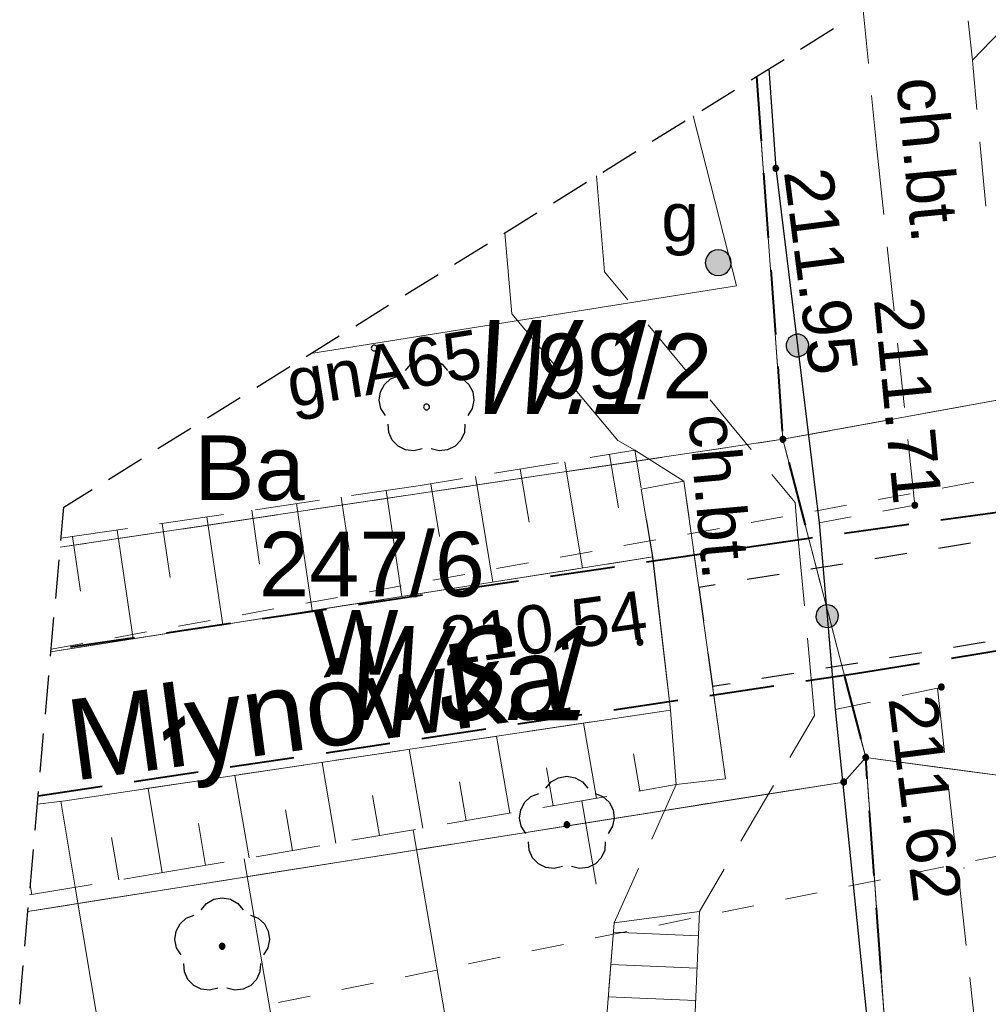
# Model space of a CAD drawing. Header units: metres. Extents: x 7419414 to 7419803, y 5549484 to 5549731.
# Tile 18 of 102: x 7419433 to 7419448, y 5549627 to 5549642. Entities that reach past the tile are written whole.
import ezdxf
from ezdxf.enums import TextEntityAlignment as Align

# ---------------------------------------------------------------- set-up
doc = ezdxf.new("R2010")
doc.units = ezdxf.units.M
doc.header["$MEASUREMENT"] = 0
doc.layers.get('0').update_dxf_attribs({"color": 250})
for name, color, linetype, lineweight in [('EGDE', 7, 'Continuous', 13), ('EGDE_O', 7, 'Continuous', 13), ('EGKK', 82, 'Continuous', 13), ('EGUG', 96, 'Continuous', 13), ('EGUG_O', 96, 'Continuous', 13), ('LINIE ROZGRANICZAJĄCE MPZP', 212, 'Continuous', 0), ('OTKC', 7, 'Continuous', 13), ('OTKC_O', 7, 'Continuous', 13), ('OTKS', 7, 'Continuous', 13), ('OTKZ', 7, 'Continuous', 30), ('OTOO', 7, 'Continuous', 30), ('OTRK', 7, 'Continuous', 13), ('OTRS_O', 7, 'Continuous', 13), ('OTWP', 141, 'Continuous', 13), ('OTWP_O', 141, 'Continuous', 13), ('pomiar słupy', 250, 'Continuous', 0), ('SUGP', 52, 'Continuous', 13), ('SUGP_O', 52, 'Continuous', 13), ('SUGU_O', 52, 'Continuous', 13), ('TABELA', 8, 'Continuous', 0), ('Zakres', 7, 'Continuous', 0)]:
    doc.layers.add(name, color=color, linetype=linetype, lineweight=lineweight)
doc.styles.add('Arial', font='arial.ttf')

msp = doc.modelspace()

# ---------------------------------------------------------------- hatches: boundary and pattern name
at = {"linetype": 'Continuous'}
for points in [[(7419444.64, 5549640.055), (7419444.628, 5549640.057), (7419444.617, 5549640.061), (7419444.608, 5549640.068), (7419444.601, 5549640.077), (7419444.597, 5549640.088), (7419444.595, 5549640.1), (7419444.597, 5549640.112), (7419444.601, 5549640.122), (7419444.608, 5549640.132), (7419444.617, 5549640.139), (7419444.628, 5549640.143), (7419444.64, 5549640.145), (7419444.652, 5549640.143), (7419444.662, 5549640.139), (7419444.672, 5549640.132), (7419444.679, 5549640.122), (7419444.683, 5549640.112), (7419444.685, 5549640.1), (7419444.683, 5549640.088), (7419444.679, 5549640.077), (7419444.672, 5549640.068), (7419444.662, 5549640.061), (7419444.652, 5549640.057)], [(7419443.75, 5549638.44), (7419443.698, 5549638.447), (7419443.65, 5549638.467), (7419443.609, 5549638.499), (7419443.577, 5549638.54), (7419443.557, 5549638.588), (7419443.55, 5549638.64), (7419443.557, 5549638.692), (7419443.577, 5549638.74), (7419443.609, 5549638.781), (7419443.65, 5549638.813), (7419443.698, 5549638.833), (7419443.75, 5549638.84), (7419443.802, 5549638.833), (7419443.85, 5549638.813), (7419443.891, 5549638.781), (7419443.923, 5549638.74), (7419443.943, 5549638.692), (7419443.95, 5549638.64), (7419443.943, 5549638.588), (7419443.923, 5549638.54), (7419443.891, 5549638.499), (7419443.85, 5549638.467), (7419443.802, 5549638.447)], [(7419444.996, 5549637.186), (7419444.951, 5549637.187), (7419444.907, 5549637.199), (7419444.867, 5549637.222), (7419444.835, 5549637.255), (7419444.813, 5549637.295), (7419444.801, 5549637.339), (7419444.802, 5549637.384), (7419444.814, 5549637.428), (7419444.837, 5549637.468), (7419444.87, 5549637.5), (7419444.91, 5549637.522), (7419444.954, 5549637.534), (7419444.999, 5549637.533), (7419445.043, 5549637.521), (7419445.083, 5549637.498), (7419445.115, 5549637.465), (7419445.137, 5549637.425), (7419445.149, 5549637.381), (7419445.148, 5549637.336), (7419445.136, 5549637.292), (7419445.113, 5549637.252), (7419445.08, 5549637.22), (7419445.04, 5549637.198)], [(7419444.996, 5549637.186), (7419444.951, 5549637.187), (7419444.907, 5549637.199), (7419444.867, 5549637.222), (7419444.835, 5549637.255), (7419444.813, 5549637.295), (7419444.801, 5549637.339), (7419444.802, 5549637.384), (7419444.814, 5549637.428), (7419444.837, 5549637.468), (7419444.87, 5549637.5), (7419444.91, 5549637.522), (7419444.954, 5549637.534), (7419444.999, 5549637.533), (7419445.043, 5549637.521), (7419445.083, 5549637.498), (7419445.115, 5549637.465), (7419445.137, 5549637.425), (7419445.149, 5549637.381), (7419445.148, 5549637.336), (7419445.136, 5549637.292), (7419445.113, 5549637.252), (7419445.08, 5549637.22), (7419445.04, 5549637.198)], [(7419444.75, 5549635.865), (7419444.736, 5549635.867), (7419444.724, 5549635.874), (7419444.714, 5549635.884), (7419444.707, 5549635.896), (7419444.705, 5549635.91), (7419444.707, 5549635.924), (7419444.714, 5549635.936), (7419444.724, 5549635.946), (7419444.736, 5549635.953), (7419444.75, 5549635.955), (7419444.764, 5549635.953), (7419444.776, 5549635.946), (7419444.786, 5549635.936), (7419444.793, 5549635.924), (7419444.795, 5549635.91), (7419444.793, 5549635.896), (7419444.786, 5549635.884), (7419444.776, 5549635.874), (7419444.764, 5549635.867)], [(7419446.79, 5549634.845), (7419446.778, 5549634.847), (7419446.767, 5549634.851), (7419446.758, 5549634.858), (7419446.751, 5549634.867), (7419446.747, 5549634.878), (7419446.745, 5549634.89), (7419446.747, 5549634.902), (7419446.751, 5549634.912), (7419446.758, 5549634.922), (7419446.767, 5549634.929), (7419446.778, 5549634.933), (7419446.79, 5549634.935), (7419446.802, 5549634.933), (7419446.812, 5549634.929), (7419446.822, 5549634.922), (7419446.829, 5549634.912), (7419446.833, 5549634.902), (7419446.835, 5549634.89), (7419446.833, 5549634.878), (7419446.829, 5549634.867), (7419446.822, 5549634.858), (7419446.812, 5549634.851), (7419446.802, 5549634.847)], [(7419445.45, 5549633.001), (7419445.404, 5549633.003), (7419445.361, 5549633.016), (7419445.322, 5549633.041), (7419445.292, 5549633.075), (7419445.27, 5549633.115), (7419445.261, 5549633.16), (7419445.263, 5549633.206), (7419445.276, 5549633.249), (7419445.301, 5549633.288), (7419445.335, 5549633.318), (7419445.375, 5549633.34), (7419445.42, 5549633.349), (7419445.466, 5549633.347), (7419445.509, 5549633.334), (7419445.548, 5549633.309), (7419445.578, 5549633.275), (7419445.6, 5549633.235), (7419445.609, 5549633.19), (7419445.607, 5549633.144), (7419445.594, 5549633.101), (7419445.569, 5549633.062), (7419445.535, 5549633.032), (7419445.495, 5549633.01)], [(7419445.45, 5549633.001), (7419445.404, 5549633.003), (7419445.361, 5549633.016), (7419445.322, 5549633.041), (7419445.292, 5549633.075), (7419445.27, 5549633.115), (7419445.261, 5549633.16), (7419445.263, 5549633.206), (7419445.276, 5549633.249), (7419445.301, 5549633.288), (7419445.335, 5549633.318), (7419445.375, 5549633.34), (7419445.42, 5549633.349), (7419445.466, 5549633.347), (7419445.509, 5549633.334), (7419445.548, 5549633.309), (7419445.578, 5549633.275), (7419445.6, 5549633.235), (7419445.609, 5549633.19), (7419445.607, 5549633.144), (7419445.594, 5549633.101), (7419445.569, 5549633.062), (7419445.535, 5549633.032), (7419445.495, 5549633.01)], [(7419442.54, 5549632.725), (7419442.528, 5549632.727), (7419442.518, 5549632.731), (7419442.508, 5549632.738), (7419442.501, 5549632.747), (7419442.497, 5549632.758), (7419442.495, 5549632.77), (7419442.497, 5549632.782), (7419442.501, 5549632.793), (7419442.508, 5549632.802), (7419442.518, 5549632.809), (7419442.528, 5549632.813), (7419442.54, 5549632.815), (7419442.552, 5549632.813), (7419442.562, 5549632.809), (7419442.572, 5549632.802), (7419442.579, 5549632.793), (7419442.583, 5549632.782), (7419442.585, 5549632.77), (7419442.583, 5549632.758), (7419442.579, 5549632.747), (7419442.572, 5549632.738), (7419442.562, 5549632.731), (7419442.552, 5549632.727)], [(7419447.2, 5549632.035), (7419447.188, 5549632.037), (7419447.177, 5549632.041), (7419447.168, 5549632.048), (7419447.161, 5549632.058), (7419447.157, 5549632.068), (7419447.155, 5549632.08), (7419447.157, 5549632.092), (7419447.161, 5549632.103), (7419447.168, 5549632.112), (7419447.177, 5549632.119), (7419447.188, 5549632.123), (7419447.2, 5549632.125), (7419447.212, 5549632.123), (7419447.222, 5549632.119), (7419447.232, 5549632.112), (7419447.239, 5549632.103), (7419447.243, 5549632.092), (7419447.245, 5549632.08), (7419447.243, 5549632.068), (7419447.239, 5549632.058), (7419447.232, 5549632.048), (7419447.222, 5549632.041), (7419447.212, 5549632.037)], [(7419446.03, 5549630.945), (7419446.016, 5549630.947), (7419446.004, 5549630.954), (7419445.994, 5549630.964), (7419445.987, 5549630.976), (7419445.985, 5549630.99), (7419445.987, 5549631.004), (7419445.994, 5549631.016), (7419446.004, 5549631.026), (7419446.016, 5549631.033), (7419446.03, 5549631.035), (7419446.044, 5549631.033), (7419446.056, 5549631.026), (7419446.066, 5549631.016), (7419446.073, 5549631.004), (7419446.075, 5549630.99), (7419446.073, 5549630.976), (7419446.066, 5549630.964), (7419446.056, 5549630.954), (7419446.044, 5549630.947)], [(7419445.69, 5549630.565), (7419445.676, 5549630.567), (7419445.664, 5549630.574), (7419445.654, 5549630.584), (7419445.647, 5549630.596), (7419445.645, 5549630.61), (7419445.647, 5549630.624), (7419445.654, 5549630.636), (7419445.664, 5549630.646), (7419445.676, 5549630.653), (7419445.69, 5549630.655), (7419445.704, 5549630.653), (7419445.716, 5549630.646), (7419445.726, 5549630.636), (7419445.733, 5549630.624), (7419445.735, 5549630.61), (7419445.733, 5549630.596), (7419445.726, 5549630.584), (7419445.716, 5549630.574), (7419445.704, 5549630.567)], [(7419441.41, 5549629.905), (7419441.396, 5549629.907), (7419441.384, 5549629.914), (7419441.374, 5549629.924), (7419441.367, 5549629.936), (7419441.365, 5549629.95), (7419441.367, 5549629.964), (7419441.374, 5549629.976), (7419441.384, 5549629.986), (7419441.396, 5549629.993), (7419441.41, 5549629.995), (7419441.424, 5549629.993), (7419441.436, 5549629.986), (7419441.446, 5549629.976), (7419441.453, 5549629.964), (7419441.455, 5549629.95), (7419441.453, 5549629.936), (7419441.446, 5549629.924), (7419441.436, 5549629.914), (7419441.424, 5549629.907)], [(7419436.08, 5549628.025), (7419436.066, 5549628.027), (7419436.054, 5549628.034), (7419436.044, 5549628.044), (7419436.037, 5549628.056), (7419436.035, 5549628.07), (7419436.037, 5549628.084), (7419436.044, 5549628.096), (7419436.054, 5549628.106), (7419436.066, 5549628.113), (7419436.08, 5549628.115), (7419436.094, 5549628.113), (7419436.106, 5549628.106), (7419436.116, 5549628.096), (7419436.123, 5549628.084), (7419436.125, 5549628.07), (7419436.123, 5549628.056), (7419436.116, 5549628.044), (7419436.106, 5549628.034), (7419436.094, 5549628.027)]]:
    msp.add_hatch(color=0, dxfattribs=at).paths.add_polyline_path(points)

# ---------------------------------------------------------------- linework, layer by layer
at = {"color": 0, "linetype": 'Continuous', "flags": 128}
for points in [[(7419444.595, 5549640.1), (7419444.597, 5549640.088), (7419444.601, 5549640.077), (7419444.608, 5549640.068), (7419444.617, 5549640.061), (7419444.628, 5549640.057), (7419444.64, 5549640.055), (7419444.652, 5549640.057), (7419444.662, 5549640.061), (7419444.672, 5549640.068), (7419444.679, 5549640.077), (7419444.683, 5549640.088), (7419444.685, 5549640.1), (7419444.683, 5549640.112), (7419444.679, 5549640.122), (7419444.672, 5549640.132), (7419444.662, 5549640.139), (7419444.652, 5549640.143), (7419444.64, 5549640.145), (7419444.628, 5549640.143), (7419444.617, 5549640.139), (7419444.608, 5549640.132), (7419444.601, 5549640.122), (7419444.597, 5549640.112), (7419444.595, 5549640.1)], [(7419443.55, 5549638.64), (7419443.557, 5549638.588), (7419443.577, 5549638.54), (7419443.609, 5549638.499), (7419443.65, 5549638.467), (7419443.698, 5549638.447), (7419443.75, 5549638.44), (7419443.802, 5549638.447), (7419443.85, 5549638.467), (7419443.891, 5549638.499), (7419443.923, 5549638.54), (7419443.943, 5549638.588), (7419443.95, 5549638.64), (7419443.943, 5549638.692), (7419443.923, 5549638.74), (7419443.891, 5549638.781), (7419443.85, 5549638.813), (7419443.802, 5549638.833), (7419443.75, 5549638.84), (7419443.698, 5549638.833), (7419443.65, 5549638.813), (7419443.609, 5549638.781), (7419443.577, 5549638.74), (7419443.557, 5549638.692), (7419443.55, 5549638.64)], [(7419444.954, 5549637.534), (7419444.91, 5549637.522), (7419444.87, 5549637.5), (7419444.837, 5549637.468), (7419444.814, 5549637.428), (7419444.802, 5549637.384), (7419444.801, 5549637.339), (7419444.813, 5549637.295), (7419444.835, 5549637.255), (7419444.867, 5549637.222), (7419444.907, 5549637.199), (7419444.951, 5549637.187), (7419444.996, 5549637.186), (7419445.04, 5549637.198), (7419445.08, 5549637.22), (7419445.113, 5549637.252), (7419445.136, 5549637.292), (7419445.148, 5549637.336), (7419445.149, 5549637.381), (7419445.137, 5549637.425), (7419445.115, 5549637.465), (7419445.083, 5549637.498), (7419445.043, 5549637.521), (7419444.999, 5549637.533), (7419444.954, 5549637.534)], [(7419444.954, 5549637.534), (7419444.91, 5549637.522), (7419444.87, 5549637.5), (7419444.837, 5549637.468), (7419444.814, 5549637.428), (7419444.802, 5549637.384), (7419444.801, 5549637.339), (7419444.813, 5549637.295), (7419444.835, 5549637.255), (7419444.867, 5549637.222), (7419444.907, 5549637.199), (7419444.951, 5549637.187), (7419444.996, 5549637.186), (7419445.04, 5549637.198), (7419445.08, 5549637.22), (7419445.113, 5549637.252), (7419445.136, 5549637.292), (7419445.148, 5549637.336), (7419445.149, 5549637.381), (7419445.137, 5549637.425), (7419445.115, 5549637.465), (7419445.083, 5549637.498), (7419445.043, 5549637.521), (7419444.999, 5549637.533), (7419444.954, 5549637.534)], [(7419444.75, 5549635.865), (7419444.764, 5549635.867), (7419444.776, 5549635.874), (7419444.786, 5549635.884), (7419444.793, 5549635.896), (7419444.795, 5549635.91), (7419444.793, 5549635.924), (7419444.786, 5549635.936), (7419444.776, 5549635.946), (7419444.764, 5549635.953), (7419444.75, 5549635.955), (7419444.736, 5549635.953), (7419444.724, 5549635.946), (7419444.714, 5549635.936), (7419444.707, 5549635.924), (7419444.705, 5549635.91), (7419444.707, 5549635.896), (7419444.714, 5549635.884), (7419444.724, 5549635.874), (7419444.736, 5549635.867), (7419444.75, 5549635.865)], [(7419446.745, 5549634.89), (7419446.747, 5549634.878), (7419446.751, 5549634.867), (7419446.758, 5549634.858), (7419446.767, 5549634.851), (7419446.778, 5549634.847), (7419446.79, 5549634.845), (7419446.802, 5549634.847), (7419446.812, 5549634.851), (7419446.822, 5549634.858), (7419446.829, 5549634.867), (7419446.833, 5549634.878), (7419446.835, 5549634.89), (7419446.833, 5549634.902), (7419446.829, 5549634.912), (7419446.822, 5549634.922), (7419446.812, 5549634.929), (7419446.802, 5549634.933), (7419446.79, 5549634.935), (7419446.778, 5549634.933), (7419446.767, 5549634.929), (7419446.758, 5549634.922), (7419446.751, 5549634.912), (7419446.747, 5549634.902), (7419446.745, 5549634.89)], [(7419445.42, 5549633.349), (7419445.375, 5549633.34), (7419445.335, 5549633.318), (7419445.301, 5549633.288), (7419445.276, 5549633.249), (7419445.263, 5549633.206), (7419445.261, 5549633.16), (7419445.27, 5549633.115), (7419445.292, 5549633.075), (7419445.322, 5549633.041), (7419445.361, 5549633.016), (7419445.404, 5549633.003), (7419445.45, 5549633.001), (7419445.495, 5549633.01), (7419445.535, 5549633.032), (7419445.569, 5549633.062), (7419445.594, 5549633.101), (7419445.607, 5549633.144), (7419445.609, 5549633.19), (7419445.6, 5549633.235), (7419445.578, 5549633.275), (7419445.548, 5549633.309), (7419445.509, 5549633.334), (7419445.466, 5549633.347), (7419445.42, 5549633.349)], [(7419445.42, 5549633.349), (7419445.375, 5549633.34), (7419445.335, 5549633.318), (7419445.301, 5549633.288), (7419445.276, 5549633.249), (7419445.263, 5549633.206), (7419445.261, 5549633.16), (7419445.27, 5549633.115), (7419445.292, 5549633.075), (7419445.322, 5549633.041), (7419445.361, 5549633.016), (7419445.404, 5549633.003), (7419445.45, 5549633.001), (7419445.495, 5549633.01), (7419445.535, 5549633.032), (7419445.569, 5549633.062), (7419445.594, 5549633.101), (7419445.607, 5549633.144), (7419445.609, 5549633.19), (7419445.6, 5549633.235), (7419445.578, 5549633.275), (7419445.548, 5549633.309), (7419445.509, 5549633.334), (7419445.466, 5549633.347), (7419445.42, 5549633.349)], [(7419442.495, 5549632.77), (7419442.497, 5549632.758), (7419442.501, 5549632.747), (7419442.508, 5549632.738), (7419442.518, 5549632.731), (7419442.528, 5549632.727), (7419442.54, 5549632.725), (7419442.552, 5549632.727), (7419442.562, 5549632.731), (7419442.572, 5549632.738), (7419442.579, 5549632.747), (7419442.583, 5549632.758), (7419442.585, 5549632.77), (7419442.583, 5549632.782), (7419442.579, 5549632.793), (7419442.572, 5549632.802), (7419442.562, 5549632.809), (7419442.552, 5549632.813), (7419442.54, 5549632.815), (7419442.528, 5549632.813), (7419442.518, 5549632.809), (7419442.508, 5549632.802), (7419442.501, 5549632.793), (7419442.497, 5549632.782), (7419442.495, 5549632.77)], [(7419447.155, 5549632.08), (7419447.157, 5549632.068), (7419447.161, 5549632.058), (7419447.168, 5549632.048), (7419447.177, 5549632.041), (7419447.188, 5549632.037), (7419447.2, 5549632.035), (7419447.212, 5549632.037), (7419447.222, 5549632.041), (7419447.232, 5549632.048), (7419447.239, 5549632.058), (7419447.243, 5549632.068), (7419447.245, 5549632.08), (7419447.243, 5549632.092), (7419447.239, 5549632.103), (7419447.232, 5549632.112), (7419447.222, 5549632.119), (7419447.212, 5549632.123), (7419447.2, 5549632.125), (7419447.188, 5549632.123), (7419447.177, 5549632.119), (7419447.168, 5549632.112), (7419447.161, 5549632.103), (7419447.157, 5549632.092), (7419447.155, 5549632.08)], [(7419446.03, 5549630.945), (7419446.044, 5549630.947), (7419446.056, 5549630.954), (7419446.066, 5549630.964), (7419446.073, 5549630.976), (7419446.075, 5549630.99), (7419446.073, 5549631.004), (7419446.066, 5549631.016), (7419446.056, 5549631.026), (7419446.044, 5549631.033), (7419446.03, 5549631.035), (7419446.016, 5549631.033), (7419446.004, 5549631.026), (7419445.994, 5549631.016), (7419445.987, 5549631.004), (7419445.985, 5549630.99), (7419445.987, 5549630.976), (7419445.994, 5549630.964), (7419446.004, 5549630.954), (7419446.016, 5549630.947), (7419446.03, 5549630.945)], [(7419445.69, 5549630.565), (7419445.704, 5549630.567), (7419445.716, 5549630.574), (7419445.726, 5549630.584), (7419445.733, 5549630.596), (7419445.735, 5549630.61), (7419445.733, 5549630.624), (7419445.726, 5549630.636), (7419445.716, 5549630.646), (7419445.704, 5549630.653), (7419445.69, 5549630.655), (7419445.676, 5549630.653), (7419445.664, 5549630.646), (7419445.654, 5549630.636), (7419445.647, 5549630.624), (7419445.645, 5549630.61), (7419445.647, 5549630.596), (7419445.654, 5549630.584), (7419445.664, 5549630.574), (7419445.676, 5549630.567), (7419445.69, 5549630.565)], [(7419441.41, 5549629.905), (7419441.424, 5549629.907), (7419441.436, 5549629.914), (7419441.446, 5549629.924), (7419441.453, 5549629.936), (7419441.455, 5549629.95), (7419441.453, 5549629.964), (7419441.446, 5549629.976), (7419441.436, 5549629.986), (7419441.424, 5549629.993), (7419441.41, 5549629.995), (7419441.396, 5549629.993), (7419441.384, 5549629.986), (7419441.374, 5549629.976), (7419441.367, 5549629.964), (7419441.365, 5549629.95), (7419441.367, 5549629.936), (7419441.374, 5549629.924), (7419441.384, 5549629.914), (7419441.396, 5549629.907), (7419441.41, 5549629.905)], [(7419436.08, 5549628.025), (7419436.094, 5549628.027), (7419436.106, 5549628.034), (7419436.116, 5549628.044), (7419436.123, 5549628.056), (7419436.125, 5549628.07), (7419436.123, 5549628.084), (7419436.116, 5549628.096), (7419436.106, 5549628.106), (7419436.094, 5549628.113), (7419436.08, 5549628.115), (7419436.066, 5549628.113), (7419436.054, 5549628.106), (7419436.044, 5549628.096), (7419436.037, 5549628.084), (7419436.035, 5549628.07), (7419436.037, 5549628.056), (7419436.044, 5549628.044), (7419436.054, 5549628.034), (7419436.066, 5549628.027), (7419436.08, 5549628.025)]]:
    msp.add_lwpolyline(points, close=True, dxfattribs=at)
at = {"color": 0, "flags": 128}
for points in [[(7419438.385, 5549637.32), (7419438.387, 5549637.308), (7419438.391, 5549637.298), (7419438.398, 5549637.288), (7419438.407, 5549637.281), (7419438.418, 5549637.277), (7419438.43, 5549637.275), (7419438.442, 5549637.277), (7419438.452, 5549637.281), (7419438.462, 5549637.288), (7419438.469, 5549637.298), (7419438.473, 5549637.308), (7419438.475, 5549637.32), (7419438.473, 5549637.332), (7419438.469, 5549637.343), (7419438.462, 5549637.352), (7419438.452, 5549637.359), (7419438.442, 5549637.363), (7419438.43, 5549637.365), (7419438.418, 5549637.363), (7419438.407, 5549637.359), (7419438.398, 5549637.352), (7419438.391, 5549637.343), (7419438.387, 5549637.332), (7419438.385, 5549637.32)], [(7419438.916, 5549636.973), (7419438.999, 5549637.073), (7419439.112, 5549637.137), (7419439.24, 5549637.16), (7419439.368, 5549637.137), (7419439.481, 5549637.073), (7419439.564, 5549636.973)], [(7419438.604, 5549636.276), (7419438.535, 5549636.386), (7419438.509, 5549636.513), (7419438.527, 5549636.642), (7419438.588, 5549636.757), (7419438.684, 5549636.844), (7419438.804, 5549636.892)], [(7419439.676, 5549636.892), (7419439.796, 5549636.844), (7419439.892, 5549636.757), (7419439.953, 5549636.642), (7419439.971, 5549636.513), (7419439.945, 5549636.386), (7419439.876, 5549636.276)], [(7419439.24, 5549636.365), (7419439.254, 5549636.367), (7419439.266, 5549636.374), (7419439.276, 5549636.384), (7419439.283, 5549636.396), (7419439.285, 5549636.41), (7419439.283, 5549636.424), (7419439.276, 5549636.436), (7419439.266, 5549636.446), (7419439.254, 5549636.453), (7419439.24, 5549636.455), (7419439.226, 5549636.453), (7419439.214, 5549636.446), (7419439.204, 5549636.436), (7419439.197, 5549636.424), (7419439.195, 5549636.41), (7419439.197, 5549636.396), (7419439.204, 5549636.384), (7419439.214, 5549636.374), (7419439.226, 5549636.367), (7419439.24, 5549636.365)], [(7419439.171, 5549635.764), (7419439.045, 5549635.732), (7419438.916, 5549635.746), (7419438.799, 5549635.803), (7419438.709, 5549635.897), (7419438.656, 5549636.015), (7419438.647, 5549636.145)], [(7419439.833, 5549636.145), (7419439.824, 5549636.015), (7419439.771, 5549635.897), (7419439.681, 5549635.803), (7419439.564, 5549635.746), (7419439.435, 5549635.732), (7419439.309, 5549635.764)]]:
    msp.add_lwpolyline(points, dxfattribs=at)
at = {"color": 0, "linetype": 'Continuous', "flags": 128}
for points in [[(7419441.086, 5549630.513), (7419441.169, 5549630.613), (7419441.282, 5549630.677), (7419441.41, 5549630.7), (7419441.538, 5549630.677), (7419441.651, 5549630.613), (7419441.734, 5549630.513)], [(7419440.774, 5549629.816), (7419440.705, 5549629.926), (7419440.679, 5549630.053), (7419440.697, 5549630.182), (7419440.758, 5549630.297), (7419440.854, 5549630.384), (7419440.974, 5549630.432)], [(7419441.846, 5549630.432), (7419441.966, 5549630.384), (7419442.062, 5549630.297), (7419442.123, 5549630.182), (7419442.141, 5549630.053), (7419442.115, 5549629.926), (7419442.046, 5549629.816)], [(7419441.341, 5549629.304), (7419441.215, 5549629.272), (7419441.086, 5549629.286), (7419440.969, 5549629.343), (7419440.879, 5549629.437), (7419440.826, 5549629.555), (7419440.817, 5549629.685)], [(7419442.003, 5549629.685), (7419441.994, 5549629.555), (7419441.941, 5549629.437), (7419441.851, 5549629.343), (7419441.734, 5549629.286), (7419441.605, 5549629.272), (7419441.479, 5549629.304)], [(7419435.756, 5549628.633), (7419435.839, 5549628.733), (7419435.952, 5549628.797), (7419436.08, 5549628.82), (7419436.208, 5549628.797), (7419436.321, 5549628.733), (7419436.404, 5549628.633)], [(7419435.444, 5549627.936), (7419435.375, 5549628.046), (7419435.349, 5549628.173), (7419435.367, 5549628.302), (7419435.428, 5549628.417), (7419435.524, 5549628.504), (7419435.644, 5549628.552)], [(7419436.516, 5549628.552), (7419436.636, 5549628.504), (7419436.732, 5549628.417), (7419436.793, 5549628.302), (7419436.811, 5549628.173), (7419436.785, 5549628.046), (7419436.716, 5549627.936)], [(7419436.011, 5549627.424), (7419435.885, 5549627.392), (7419435.756, 5549627.406), (7419435.639, 5549627.463), (7419435.549, 5549627.557), (7419435.496, 5549627.675), (7419435.487, 5549627.805)], [(7419436.673, 5549627.805), (7419436.664, 5549627.675), (7419436.611, 5549627.557), (7419436.521, 5549627.463), (7419436.404, 5549627.406), (7419436.275, 5549627.392), (7419436.149, 5549627.424)]]:
    msp.add_lwpolyline(points, dxfattribs=at)
at = {"layer": 'EGDE', "color": 250, "linetype": 'Continuous', "lineweight": 0, "flags": 128}
for points in [[(7419624.854, 5549673.89), (7419624.8, 5549673.88), (7419598.8, 5549667.39), (7419587.56, 5549665.21), (7419575.48, 5549664.19), (7419564.39, 5549662.19), (7419563.19, 5549661.96), (7419553.44, 5549661.25), (7419525.33, 5549656.97), (7419518.53, 5549654.85), (7419502.4, 5549649.81), (7419472.27, 5549640.92), (7419444.75, 5549635.91), (7419446.03, 5549630.99), (7419462.45, 5549628.77), (7419462.29, 5549628.43), (7419509.38, 5549641.39), (7419528.76, 5549648.51), (7419538.53, 5549652.48), (7419556.13, 5549655.93), (7419588.38, 5549660.2), (7419606.85, 5549663.64), (7419614.77, 5549665.7), (7419624.134, 5549667.767)], [(7419444.344, 5549641.521), (7419444.75, 5549635.91), (7419472.27, 5549640.92), (7419502.4, 5549649.81), (7419518.53, 5549654.85), (7419505.87, 5549656.71), (7419494.738, 5549662.264)], [(7419622.687, 5549655.462), (7419619.81, 5549655.03), (7419609.66, 5549653.24), (7419589.07, 5549649.42), (7419557.7, 5549643.96), (7419540.13, 5549643.06), (7419523.27, 5549643.29), (7419509.38, 5549641.39), (7419462.29, 5549628.43), (7419462.45, 5549628.77), (7419446.03, 5549630.99), (7419446.66, 5549622.15), (7419435.73, 5549501.644)], [(7419433.575, 5549634.241), (7419444.75, 5549635.91), (7419444.344, 5549641.521)], [(7419433.076, 5549628.608), (7419445.69, 5549630.61), (7419446.03, 5549630.99), (7419444.75, 5549635.91), (7419433.575, 5549634.241)], [(7419435.73, 5549501.644), (7419446.66, 5549622.15), (7419446.03, 5549630.99), (7419445.69, 5549630.61), (7419433.076, 5549628.608)]]:
    msp.add_lwpolyline(points, dxfattribs=at)
at = {"layer": 'EGKK', "color": 82, "linetype": 'Continuous', "lineweight": 13}
for p, q in [((7419448.426, 5549636.579), (7419446.95, 5549636.311)), ((7419446.458, 5549636.221), (7419444.75, 5549635.91)), ((7419444.75, 5549635.91), (7419443.366, 5549635.703)), ((7419442.871, 5549635.629), (7419441.388, 5549635.408)), ((7419440.893, 5549635.334), (7419439.41, 5549635.113)), ((7419438.915, 5549635.039), (7419437.432, 5549634.817)), ((7419436.937, 5549634.743), (7419435.454, 5549634.522)), ((7419434.959, 5549634.448), (7419433.575, 5549634.241)), ((7419445.69, 5549630.61), (7419446.03, 5549630.99)), ((7419446.03, 5549630.99), (7419447.055, 5549630.851)), ((7419447.551, 5549630.784), (7419449.037, 5549630.583)), ((7419444.568, 5549630.432), (7419445.69, 5549630.61)), ((7419442.593, 5549630.118), (7419444.074, 5549630.353)), ((7419440.617, 5549629.805), (7419442.099, 5549630.04)), ((7419438.642, 5549629.491), (7419440.123, 5549629.726)), ((7419436.667, 5549629.178), (7419438.148, 5549629.413)), ((7419434.692, 5549628.864), (7419436.173, 5549629.099)), ((7419433.076, 5549628.608), (7419434.198, 5549628.786))]:
    msp.add_line(p, q, dxfattribs=at)
at = {"layer": 'EGUG', "color": 96, "linetype": 'Continuous', "lineweight": 13}
for p, q in [((7419444.384, 5549640.959), (7419444.344, 5549641.521)), ((7419444.344, 5549641.521), (7419444.384, 5549640.959)), ((7419444.457, 5549639.962), (7419444.42, 5549640.461)), ((7419444.42, 5549640.461), (7419444.457, 5549639.962)), ((7419444.529, 5549638.965), (7419444.493, 5549639.463)), ((7419444.493, 5549639.463), (7419444.529, 5549638.965)), ((7419444.601, 5549637.967), (7419444.565, 5549638.466)), ((7419444.565, 5549638.466), (7419444.601, 5549637.967)), ((7419444.673, 5549636.97), (7419444.637, 5549637.469)), ((7419444.637, 5549637.469), (7419444.673, 5549636.97)), ((7419444.75, 5549635.91), (7419444.709, 5549636.471)), ((7419444.709, 5549636.471), (7419444.75, 5549635.91)), ((7419447.442, 5549636.4), (7419446.95, 5549636.311)), ((7419446.95, 5549636.311), (7419447.442, 5549636.4)), ((7419446.458, 5549636.221), (7419445.966, 5549636.131)), ((7419445.966, 5549636.131), (7419446.458, 5549636.221)), ((7419445.474, 5549636.042), (7419444.75, 5549635.91)), ((7419444.75, 5549635.91), (7419445.474, 5549636.042)), ((7419444.355, 5549635.851), (7419444.75, 5549635.91)), ((7419444.75, 5549635.91), (7419444.355, 5549635.851)), ((7419444.75, 5549635.91), (7419444.823, 5549635.628)), ((7419444.823, 5549635.628), (7419444.75, 5549635.91)), ((7419443.366, 5549635.703), (7419443.86, 5549635.777)), ((7419443.86, 5549635.777), (7419443.366, 5549635.703)), ((7419442.377, 5549635.556), (7419442.871, 5549635.629)), ((7419442.871, 5549635.629), (7419442.377, 5549635.556)), ((7419441.388, 5549635.408), (7419441.882, 5549635.482)), ((7419441.882, 5549635.482), (7419441.388, 5549635.408)), ((7419440.399, 5549635.26), (7419440.893, 5549635.334)), ((7419440.893, 5549635.334), (7419440.399, 5549635.26)), ((7419439.41, 5549635.113), (7419439.904, 5549635.186)), ((7419439.904, 5549635.186), (7419439.41, 5549635.113)), ((7419444.949, 5549635.144), (7419445.075, 5549634.66)), ((7419445.075, 5549634.66), (7419444.949, 5549635.144)), ((7419438.421, 5549634.965), (7419438.915, 5549635.039)), ((7419438.915, 5549635.039), (7419438.421, 5549634.965)), ((7419437.432, 5549634.817), (7419437.926, 5549634.891)), ((7419437.926, 5549634.891), (7419437.432, 5549634.817)), ((7419436.443, 5549634.67), (7419436.937, 5549634.743)), ((7419436.937, 5549634.743), (7419436.443, 5549634.67)), ((7419435.454, 5549634.522), (7419435.948, 5549634.596)), ((7419435.948, 5549634.596), (7419435.454, 5549634.522)), ((7419434.465, 5549634.374), (7419434.959, 5549634.448)), ((7419434.959, 5549634.448), (7419434.465, 5549634.374)), ((7419433.575, 5549634.241), (7419433.97, 5549634.3)), ((7419433.97, 5549634.3), (7419433.575, 5549634.241)), ((7419445.201, 5549634.176), (7419445.327, 5549633.692)), ((7419445.327, 5549633.692), (7419445.201, 5549634.176)), ((7419445.453, 5549633.208), (7419445.579, 5549632.724)), ((7419445.579, 5549632.724), (7419445.453, 5549633.208)), ((7419445.705, 5549632.24), (7419445.831, 5549631.756)), ((7419445.831, 5549631.756), (7419445.705, 5549632.24)), ((7419445.957, 5549631.272), (7419446.03, 5549630.99)), ((7419446.03, 5549630.99), (7419445.957, 5549631.272)), ((7419446.03, 5549630.99), (7419445.69, 5549630.61)), ((7419445.69, 5549630.61), (7419446.03, 5549630.99)), ((7419446.03, 5549630.99), (7419446.56, 5549630.918)), ((7419446.078, 5549630.311), (7419446.03, 5549630.99)), ((7419446.56, 5549630.918), (7419446.03, 5549630.99)), ((7419446.03, 5549630.99), (7419446.078, 5549630.311)), ((7419447.055, 5549630.851), (7419447.551, 5549630.784)), ((7419447.551, 5549630.784), (7419447.055, 5549630.851)), ((7419445.69, 5549630.61), (7419445.062, 5549630.51)), ((7419445.062, 5549630.51), (7419445.69, 5549630.61)), ((7419444.568, 5549630.432), (7419444.074, 5549630.353)), ((7419444.074, 5549630.353), (7419444.568, 5549630.432)), ((7419443.58, 5549630.275), (7419443.086, 5549630.197)), ((7419443.086, 5549630.197), (7419443.58, 5549630.275)), ((7419442.593, 5549630.118), (7419442.099, 5549630.04)), ((7419442.099, 5549630.04), (7419442.593, 5549630.118)), ((7419441.605, 5549629.962), (7419441.111, 5549629.883)), ((7419441.111, 5549629.883), (7419441.605, 5549629.962)), ((7419440.617, 5549629.805), (7419440.123, 5549629.726)), ((7419440.123, 5549629.726), (7419440.617, 5549629.805)), ((7419446.15, 5549629.313), (7419446.114, 5549629.812)), ((7419446.114, 5549629.812), (7419446.15, 5549629.313)), ((7419439.63, 5549629.648), (7419439.136, 5549629.57)), ((7419439.136, 5549629.57), (7419439.63, 5549629.648)), ((7419438.642, 5549629.491), (7419438.148, 5549629.413)), ((7419438.148, 5549629.413), (7419438.642, 5549629.491)), ((7419437.654, 5549629.334), (7419437.161, 5549629.256)), ((7419437.161, 5549629.256), (7419437.654, 5549629.334)), ((7419436.667, 5549629.178), (7419436.173, 5549629.099)), ((7419436.173, 5549629.099), (7419436.667, 5549629.178)), ((7419435.679, 5549629.021), (7419435.185, 5549628.943)), ((7419435.185, 5549628.943), (7419435.679, 5549629.021)), ((7419434.692, 5549628.864), (7419434.198, 5549628.786)), ((7419434.198, 5549628.786), (7419434.692, 5549628.864)), ((7419446.221, 5549628.316), (7419446.185, 5549628.814)), ((7419446.185, 5549628.814), (7419446.221, 5549628.316)), ((7419433.704, 5549628.707), (7419433.076, 5549628.608)), ((7419433.076, 5549628.608), (7419433.704, 5549628.707)), ((7419446.292, 5549627.318), (7419446.256, 5549627.817)), ((7419446.256, 5549627.817), (7419446.292, 5549627.318))]:
    msp.add_line(p, q, dxfattribs=at)
at = {"layer": 'LINIE ROZGRANICZAJĄCE MPZP', "color": 212, "linetype": 'Continuous', "lineweight": 40}
for p, q in [((7419444.344, 5549641.521), (7419444.416, 5549640.523)), ((7419444.452, 5549640.025), (7419444.524, 5549639.027)), ((7419444.561, 5549638.529), (7419444.633, 5549637.531)), ((7419444.669, 5549637.033), (7419444.741, 5549636.035)), ((7419444.844, 5549635.548), (7419445.096, 5549634.58)), ((7419448.181, 5549634.795), (7419447.19, 5549634.658)), ((7419446.695, 5549634.59), (7419445.704, 5549634.453)), ((7419445.113, 5549634.372), (7419444.124, 5549634.226)), ((7419445.209, 5549634.385), (7419445.113, 5549634.372)), ((7419443.629, 5549634.153), (7419442.64, 5549634.007)), ((7419442.145, 5549633.934), (7419441.156, 5549633.789)), ((7419440.661, 5549633.716), (7419439.672, 5549633.57)), ((7419439.177, 5549633.497), (7419438.188, 5549633.351)), ((7419437.693, 5549633.278), (7419436.704, 5549633.132)), ((7419436.209, 5549633.06), (7419435.22, 5549632.914)), ((7419434.725, 5549632.841), (7419433.736, 5549632.695)), ((7419447.355, 5549632.527), (7419448.342, 5549632.687)), ((7419445.875, 5549632.287), (7419446.862, 5549632.447)), ((7419445.103, 5549632.172), (7419445.875, 5549632.287)), ((7419445.704, 5549632.243), (7419445.956, 5549631.275)), ((7419443.619, 5549631.95), (7419444.608, 5549632.098)), ((7419442.136, 5549631.728), (7419443.125, 5549631.876)), ((7419440.652, 5549631.507), (7419441.641, 5549631.655)), ((7419439.168, 5549631.285), (7419440.157, 5549631.433)), ((7419437.685, 5549631.063), (7419438.674, 5549631.211)), ((7419436.201, 5549630.842), (7419437.19, 5549630.989)), ((7419446.054, 5549630.661), (7419446.03, 5549630.99)), ((7419434.718, 5549630.62), (7419435.707, 5549630.768)), ((7419433.234, 5549630.398), (7419434.223, 5549630.546)), ((7419446.161, 5549629.165), (7419446.09, 5549630.162)), ((7419446.269, 5549627.668), (7419446.197, 5549628.666))]:
    msp.add_line(p, q, dxfattribs=at)
at = {"layer": 'OTKC', "color": 250, "linetype": 'Continuous', "lineweight": 13}
for p, q in [((7419445.992, 5549642.545), (7419446.072, 5549641.721)), ((7419448.41, 5549642.53), (7419447.68, 5549641.77)), ((7419447.68, 5549641.77), (7419447.616, 5549642.378)), ((7419447.68, 5549641.77), (7419447.616, 5549642.378)), ((7419447.69, 5549641.65), (7419447.68, 5549641.77)), ((7419447.749, 5549641.008), (7419447.69, 5549641.65)), ((7419446.12, 5549641.224), (7419446.2, 5549640.4)), ((7419447.887, 5549639.514), (7419447.795, 5549640.51)), ((7419446.2, 5549640.4), (7419446.309, 5549639.385)), ((7419441.869, 5549639.982), (7419441.99, 5549638.5)), ((7419440.56, 5549637.85), (7419440.449, 5549639.1)), ((7419446.362, 5549638.888), (7419446.468, 5549637.894)), ((7419441.99, 5549638.5), (7419442.35, 5549638.064)), ((7419441.22, 5549637.062), (7419440.56, 5549637.85)), ((7419442.669, 5549637.679), (7419443.306, 5549636.908)), ((7419446.522, 5549637.396), (7419446.628, 5549636.402)), ((7419442.2, 5549635.89), (7419441.54, 5549636.678)), ((7419443.624, 5549636.522), (7419444.261, 5549635.751)), ((7419442.46, 5549635.74), (7419442.2, 5549635.89)), ((7419446.681, 5549635.905), (7419446.79, 5549634.89)), ((7419443.22, 5549635.26), (7419442.46, 5549635.74)), ((7419444.58, 5549635.366), (7419444.94, 5549634.93)), ((7419443.3, 5549634.688), (7419443.22, 5549635.26)), ((7419444.94, 5549634.93), (7419444.97, 5549634.53)), ((7419446.79, 5549634.89), (7419446.296, 5549634.8)), ((7419445.804, 5549634.71), (7419445.31, 5549634.62)), ((7419444.97, 5549634.53), (7419445.082, 5549633.334)), ((7419445.31, 5549634.62), (7419445.413, 5549633.424)), ((7419443.45, 5549633.62), (7419443.37, 5549634.192)), ((7419443.521, 5549633.103), (7419443.45, 5549633.62)), ((7419445.457, 5549632.926), (7419445.56, 5549631.73)), ((7419445.128, 5549632.836), (7419445.24, 5549631.64)), ((7419443.66, 5549632.09), (7419443.589, 5549632.607)), ((7419443.86, 5549630.66), (7419443.66, 5549632.09)), ((7419446.595, 5549631.946), (7419447.14, 5549632.06)), ((7419447.14, 5549632.06), (7419447.251, 5549631.065)), ((7419445.56, 5549631.73), (7419446.105, 5549631.844)), ((7419445.24, 5549631.64), (7419444.857, 5549630.987)), ((7419442.722, 5549629.728), (7419443.1, 5549630.57)), ((7419443.1, 5549630.57), (7419443.86, 5549630.66)), ((7419444.603, 5549630.556), (7419444.097, 5549629.694)), ((7419447.307, 5549630.569), (7419447.418, 5549629.575)), ((7419442.14, 5549628.43), (7419442.518, 5549629.272)), ((7419443.843, 5549629.263), (7419443.46, 5549628.61)), ((7419447.474, 5549629.078), (7419447.585, 5549628.084)), ((7419443.46, 5549628.61), (7419442.14, 5549628.43)), ((7419447.641, 5549627.587), (7419447.752, 5549626.593))]:
    msp.add_line(p, q, dxfattribs=at)
msp.add_point((7419447.55, 5549629.28), dxfattribs=at)
at = {"layer": 'OTKS', "color": 250, "linetype": 'Continuous', "lineweight": 13}
for p, q in [((7419442.129, 5549628.286), (7419443.443, 5549628.229)), ((7419442.089, 5549627.787), (7419443.422, 5549627.73)), ((7419442.05, 5549627.289), (7419443.4, 5549627.23))]:
    msp.add_line(p, q, dxfattribs=at)
at = {"layer": 'OTKS', "color": 250, "linetype": 'Continuous', "lineweight": 13, "flags": 128}
msp.add_lwpolyline([(7419442.01, 5549625.68), (7419441.94, 5549625.89), (7419442.14, 5549628.43), (7419443.46, 5549628.61), (7419443.34, 5549625.85), (7419442.01, 5549625.68)], close=True, dxfattribs=at)
at = {"layer": 'OTKZ', "color": 250, "linetype": 'Continuous', "lineweight": 30}
for p, q in [((7419447.652, 5549634.302), (7419447.158, 5549634.222)), ((7419446.665, 5549634.142), (7419446.171, 5549634.062)), ((7419445.677, 5549633.981), (7419445.184, 5549633.901)), ((7419444.69, 5549633.821), (7419444.197, 5549633.741)), ((7419443.703, 5549633.661), (7419443.45, 5549633.62)), ((7419443.45, 5549633.62), (7419443.521, 5549633.103)), ((7419447.387, 5549632.695), (7419447.88, 5549632.775)), ((7419443.589, 5549632.607), (7419443.66, 5549632.09)), ((7419446.4, 5549632.535), (7419446.893, 5549632.615)), ((7419445.413, 5549632.374), (7419445.906, 5549632.454)), ((7419444.425, 5549632.214), (7419444.919, 5549632.294)), ((7419443.66, 5549632.09), (7419443.932, 5549632.134))]:
    msp.add_line(p, q, dxfattribs=at)
at = {"layer": 'OTOO', "color": 250, "linetype": 'Continuous', "lineweight": 30, "flags": 128}
msp.add_lwpolyline([(7419444.531, 5549641.637), (7419444.64, 5549640.1), (7419445.31, 5549634.62), (7419445.56, 5549631.73), (7419446.709, 5549620.537), (7419439.169, 5549543.807), (7419438.208, 5549533.587), (7419436.896, 5549520.462), (7419436.501, 5549516.719)], dxfattribs=at)
at = {"layer": 'OTOO', "color": 250, "linetype": 'Continuous', "lineweight": 13, "flags": 128}
msp.add_lwpolyline([(7419443.86, 5549630.66), (7419443.1, 5549630.57), (7419443.01, 5549631.72), (7419442.73, 5549634.13), (7419442.56, 5549635.14), (7419443.22, 5549635.26), (7419443.45, 5549633.62), (7419443.86, 5549630.66)], close=True, dxfattribs=at)
at = {"layer": 'OTRK', "color": 250, "linetype": 'Continuous', "lineweight": 13}
for p, q in [((7419441.772, 5549635.627), (7419442.46, 5549635.74)), ((7419442.46, 5549635.74), (7419442.558, 5549635.161)), ((7419442.071, 5549635.676), (7419442.206, 5549634.852)), ((7419440.292, 5549635.384), (7419441.278, 5549635.546)), ((7419440.689, 5549635.449), (7419440.824, 5549634.629)), ((7419441.65, 5549633.918), (7419441.38, 5549635.563)), ((7419439.11, 5549635.19), (7419439.798, 5549635.303)), ((7419440.266, 5549633.7), (7419439.998, 5549635.336)), ((7419438.08, 5549635.039), (7419439.11, 5549635.19)), ((7419439.307, 5549635.222), (7419439.441, 5549634.407)), ((7419437.921, 5549635.015), (7419438.042, 5549634.192)), ((7419438.855, 5549633.478), (7419438.614, 5549635.117)), ((7419436.596, 5549634.821), (7419437.585, 5549634.966)), ((7419437.471, 5549633.26), (7419437.228, 5549634.914)), ((7419435.112, 5549634.603), (7419436.101, 5549634.748)), ((7419436.088, 5549633.042), (7419435.843, 5549634.71)), ((7419436.536, 5549634.812), (7419436.658, 5549633.981)), ((7419442.642, 5549634.669), (7419442.74, 5549634.09)), ((7419433.587, 5549634.379), (7419434.617, 5549634.53)), ((7419435.15, 5549634.608), (7419435.273, 5549633.77)), ((7419433.764, 5549634.404), (7419433.888, 5549633.56)), ((7419434.704, 5549632.824), (7419434.457, 5549634.506)), ((7419442.74, 5549634.09), (7419442.037, 5549633.979)), ((7419441.543, 5549633.901), (7419440.555, 5549633.746)), ((7419440.061, 5549633.668), (7419439.074, 5549633.512)), ((7419438.58, 5549633.434), (7419437.592, 5549633.279)), ((7419437.098, 5549633.201), (7419436.11, 5549633.045)), ((7419435.616, 5549632.968), (7419434.628, 5549632.812)), ((7419434.135, 5549632.734), (7419433.432, 5549632.623)), ((7419442.286, 5549631.612), (7419443.01, 5549631.72)), ((7419443.01, 5549631.72), (7419443.1, 5549630.57)), ((7419440.802, 5549631.39), (7419441.791, 5549631.538)), ((7419441.669, 5549631.519), (7419441.868, 5549630.358)), ((7419440.321, 5549631.318), (7419440.525, 5549630.128)), ((7419439.319, 5549631.168), (7419440.308, 5549631.316)), ((7419437.836, 5549630.946), (7419438.824, 5549631.094)), ((7419438.973, 5549631.116), (7419439.182, 5549629.897)), ((7419442.54, 5549630.474), (7419442.441, 5549631.047)), ((7419436.352, 5549630.724), (7419437.341, 5549630.872)), ((7419437.625, 5549630.914), (7419437.839, 5549629.666)), ((7419436.276, 5549630.713), (7419436.496, 5549629.436)), ((7419441.197, 5549630.243), (7419441.096, 5549630.831)), ((7419434.869, 5549630.502), (7419435.858, 5549630.65)), ((7419439.854, 5549630.012), (7419439.75, 5549630.615)), ((7419442.518, 5549630.47), (7419443.1, 5549630.57)), ((7419443.1, 5549630.57), (7419442.518, 5549630.47)), ((7419443.1, 5549630.57), (7419442.722, 5549629.728)), ((7419433.65, 5549630.32), (7419434.374, 5549630.428)), ((7419434.934, 5549630.512), (7419435.152, 5549629.207)), ((7419433.223, 5549630.265), (7419433.65, 5549630.32)), ((7419433.586, 5549630.312), (7419433.808, 5549628.982)), ((7419438.51, 5549629.782), (7419438.405, 5549630.399)), ((7419441.04, 5549630.216), (7419442.025, 5549630.385)), ((7419442.025, 5549630.385), (7419441.04, 5549630.216)), ((7419441.643, 5549630.32), (7419441.864, 5549629.03)), ((7419437.167, 5549629.551), (7419437.059, 5549630.182)), ((7419439.561, 5549629.962), (7419440.547, 5549630.132)), ((7419440.547, 5549630.132), (7419439.561, 5549629.962)), ((7419435.824, 5549629.321), (7419435.713, 5549629.966)), ((7419438.083, 5549629.708), (7419439.069, 5549629.878)), ((7419439.069, 5549629.878), (7419438.083, 5549629.708)), ((7419440.026, 5549624.079), (7419439.032, 5549629.871)), ((7419434.48, 5549629.095), (7419434.37, 5549629.753)), ((7419436.605, 5549629.455), (7419437.59, 5549629.624)), ((7419437.59, 5549629.624), (7419436.605, 5549629.455)), ((7419435.53, 5549629.27), (7419436.112, 5549629.37)), ((7419436.112, 5549629.37), (7419435.53, 5549629.27)), ((7419436.42, 5549629.423), (7419437.018, 5549625.942)), ((7419434.561, 5549629.108), (7419435.53, 5549629.27)), ((7419435.53, 5549629.27), (7419434.561, 5549629.108)), ((7419442.518, 5549629.272), (7419442.14, 5549628.43)), ((7419433.098, 5549628.864), (7419434.068, 5549629.026)), ((7419434.068, 5549629.026), (7419433.098, 5549628.864)), ((7419433.136, 5549628.87), (7419433.112, 5549629.015)), ((7419434.817, 5549622.94), (7419433.808, 5549628.982)), ((7419442.14, 5549628.43), (7419442.06, 5549627.409))]:
    msp.add_line(p, q, dxfattribs=at)
at = {"layer": 'OTWP', "color": 141, "linetype": 'Continuous', "lineweight": 13, "flags": 128}
msp.add_lwpolyline([(7419433.432, 5549632.623), (7419442.74, 5549634.09), (7419443.01, 5549631.72), (7419433.65, 5549630.32), (7419433.223, 5549630.265)], dxfattribs=at)
at = {"layer": 'pomiar słupy', "color": 52, "linetype": 'Continuous', "lineweight": 13}
for p, q in [((7419447.211, 5549635.156), (7419447.703, 5549635.245)), ((7419446.227, 5549634.978), (7419446.719, 5549635.067)), ((7419445.243, 5549634.799), (7419445.735, 5549634.889)), ((7419444.259, 5549634.621), (7419444.751, 5549634.71)), ((7419443.275, 5549634.443), (7419443.767, 5549634.532)), ((7419442.291, 5549634.265), (7419442.783, 5549634.354)), ((7419441.307, 5549634.087), (7419441.799, 5549634.176)), ((7419440.323, 5549633.909), (7419440.815, 5549633.998)), ((7419439.339, 5549633.731), (7419439.831, 5549633.82)), ((7419438.355, 5549633.553), (7419438.847, 5549633.642)), ((7419437.371, 5549633.375), (7419437.863, 5549633.464)), ((7419436.387, 5549633.197), (7419436.879, 5549633.286)), ((7419435.403, 5549633.019), (7419435.895, 5549633.108)), ((7419434.419, 5549632.841), (7419434.911, 5549632.93)), ((7419433.435, 5549632.662), (7419433.927, 5549632.751)), ((7419448.219, 5549629.496), (7419447.729, 5549629.396)), ((7419446.259, 5549629.097), (7419445.769, 5549628.997)), ((7419445.279, 5549628.897), (7419444.789, 5549628.797)), ((7419444.299, 5549628.697), (7419443.809, 5549628.597)), ((7419443.319, 5549628.498), (7419442.829, 5549628.398)), ((7419442.339, 5549628.298), (7419441.849, 5549628.198)), ((7419441.359, 5549628.098), (7419440.87, 5549627.998)), ((7419440.38, 5549627.899), (7419439.89, 5549627.799)), ((7419439.4, 5549627.699), (7419438.91, 5549627.599)), ((7419438.42, 5549627.499), (7419437.93, 5549627.399)), ((7419437.44, 5549627.3), (7419436.95, 5549627.2))]:
    msp.add_line(p, q, dxfattribs=at)
at = {"layer": 'pomiar słupy', "color": 52, "linetype": 'Continuous', "lineweight": 13, "flags": 128}
msp.add_lwpolyline([(7419447.239, 5549629.296), (7419446.835, 5549629.214), (7419446.749, 5549629.196)], dxfattribs=at)
at = {"layer": 'SUGP', "color": 52, "linetype": 'Continuous', "lineweight": 13, "flags": 128}
msp.add_lwpolyline([(7419437.452, 5549637.236), (7419444.03, 5549638.28), (7419443.36, 5549640.909)], dxfattribs=at)
at = {"layer": 'Zakres', "color": 5, "linetype": 'Continuous', "lineweight": 30}
for p, q in [((7419445.023, 5549641.943), (7419445.532, 5549642.26)), ((7419445.023, 5549641.943), (7419445.532, 5549642.26)), ((7419444.259, 5549641.468), (7419444.768, 5549641.784)), ((7419444.259, 5549641.468), (7419444.768, 5549641.784)), ((7419443.494, 5549640.993), (7419444.004, 5549641.309)), ((7419443.494, 5549640.993), (7419444.004, 5549641.309)), ((7419442.73, 5549640.517), (7419443.239, 5549640.834)), ((7419442.73, 5549640.517), (7419443.239, 5549640.834)), ((7419441.966, 5549640.042), (7419442.475, 5549640.359)), ((7419441.966, 5549640.042), (7419442.475, 5549640.359)), ((7419441.201, 5549639.567), (7419441.711, 5549639.884)), ((7419441.201, 5549639.567), (7419441.711, 5549639.884)), ((7419440.437, 5549639.092), (7419440.946, 5549639.409)), ((7419440.437, 5549639.092), (7419440.946, 5549639.409)), ((7419439.673, 5549638.617), (7419440.182, 5549638.933)), ((7419439.673, 5549638.617), (7419440.182, 5549638.933)), ((7419438.908, 5549638.141), (7419439.418, 5549638.458)), ((7419438.908, 5549638.141), (7419439.418, 5549638.458)), ((7419438.144, 5549637.666), (7419438.653, 5549637.983)), ((7419438.144, 5549637.666), (7419438.653, 5549637.983)), ((7419437.38, 5549637.191), (7419437.889, 5549637.508)), ((7419437.38, 5549637.191), (7419437.889, 5549637.508)), ((7419436.615, 5549636.716), (7419437.125, 5549637.033)), ((7419436.615, 5549636.716), (7419437.125, 5549637.033)), ((7419435.851, 5549636.241), (7419436.36, 5549636.558)), ((7419435.851, 5549636.241), (7419436.36, 5549636.558)), ((7419435.087, 5549635.766), (7419435.596, 5549636.082)), ((7419435.087, 5549635.766), (7419435.596, 5549636.082)), ((7419434.322, 5549635.29), (7419434.832, 5549635.607)), ((7419434.322, 5549635.29), (7419434.832, 5549635.607)), ((7419433.63, 5549634.86), (7419434.067, 5549635.132)), ((7419433.63, 5549634.86), (7419434.067, 5549635.132)), ((7419433.584, 5549634.347), (7419433.63, 5549634.86)), ((7419433.584, 5549634.347), (7419433.63, 5549634.86)), ((7419433.505, 5549633.45), (7419433.558, 5549634.048)), ((7419433.505, 5549633.45), (7419433.558, 5549634.048)), ((7419433.425, 5549632.554), (7419433.478, 5549633.152)), ((7419433.425, 5549632.554), (7419433.478, 5549633.152)), ((7419433.346, 5549631.657), (7419433.399, 5549632.255)), ((7419433.346, 5549631.657), (7419433.399, 5549632.255)), ((7419433.266, 5549630.761), (7419433.319, 5549631.359)), ((7419433.266, 5549630.761), (7419433.319, 5549631.359)), ((7419433.187, 5549629.864), (7419433.24, 5549630.462)), ((7419433.187, 5549629.864), (7419433.24, 5549630.462)), ((7419433.108, 5549628.968), (7419433.161, 5549629.566)), ((7419433.108, 5549628.968), (7419433.161, 5549629.566)), ((7419433.028, 5549628.072), (7419433.081, 5549628.669)), ((7419433.028, 5549628.072), (7419433.081, 5549628.669)), ((7419432.949, 5549627.175), (7419433.002, 5549627.773)), ((7419432.949, 5549627.175), (7419433.002, 5549627.773))]:
    msp.add_line(p, q, dxfattribs=at)

# ---------------------------------------------------------------- texts
at = {"layer": 'EGDE_O', "color": 250, "linetype": 'Continuous', "lineweight": 80, "style": 'Arial'}
for s, p in [('99/2', (7419442.302, 5549636.543)), ('247/6', (7419438.395, 5549633.479))]:
    msp.add_text(s, height=1, dxfattribs=at).set_placement(p, align=Align.CENTER)
at = {"layer": 'EGUG_O', "color": 96, "linetype": 'Continuous', "lineweight": 0, "style": 'Arial'}
for s, p in [('Ba', (7419436.503, 5549634.969)), ('W', (7419438.147, 5549632.272))]:
    msp.add_text(s, height=1, dxfattribs=at).set_placement(p, align=Align.CENTER)
at = {"layer": 'OTKC_O', "color": 250, "linetype": 'Continuous', "lineweight": 0, "style": 'Arial'}
for rotation, p in [(275.459, (7419446.503, 5549641.475)), (275.064, (7419443.287, 5549636.272))]:
    msp.add_text('ch.bt.', height=0.75, rotation=rotation, dxfattribs=at).set_placement(p)
at = {"layer": 'OTRS_O', "color": 250, "linetype": 'Continuous', "lineweight": 0, "style": 'Arial'}
for s, rotation, p in [('211.95', 277.3786, (7419444.763, 5549640.05)), ('211.71', 275.4869, (7419446.157, 5549638.073)), ('210.54', 7.7721, (7419439.513, 5549632.402)), ('211.62', 277.0651, (7419446.379, 5549631.903))]:
    msp.add_text(s, height=0.75, rotation=rotation, dxfattribs=at).set_placement(p)
at = {"layer": 'OTWP_O', "color": 141, "linetype": 'Continuous', "lineweight": 0, "style": 'Arial'}
msp.add_text('Młynówka', height=1.25, rotation=7.6687, dxfattribs=at).set_placement((7419433.781, 5549630.628))
at = {"layer": 'SUGP_O', "color": 52, "linetype": 'Continuous', "lineweight": 0, "style": 'Arial'}
msp.add_text('gnA65', height=0.75, rotation=9.075, dxfattribs=at).set_placement((7419437.143, 5549636.4))
at = {"layer": 'SUGU_O', "color": 52, "linetype": 'Continuous', "lineweight": 0, "style": 'Arial'}
msp.add_text('g', height=0.75, dxfattribs=at).set_placement((7419442.87, 5549638.97))
at = {"layer": 'TABELA', "color": 212, "linetype": 'Continuous', "lineweight": 13, "char_height": 1.45547, "attachment_point": 5, "rotation": 359.975, "line_spacing_factor": 0.6, "style": 'Arial'}
for s, insert in [('\\FOTTAWA_1250;\\Q15;\\H1x;\\W0.800128;W.1', (7419441.202, 5549637.027)), ('\\FOTTAWA_1250;\\Q15;\\H1x;\\W0.800128;WS.1', (7419439.747, 5549632.284))]:
    msp.add_mtext(s, dxfattribs=dict(at, insert=insert))

doc.saveas('drawing.dxf')
